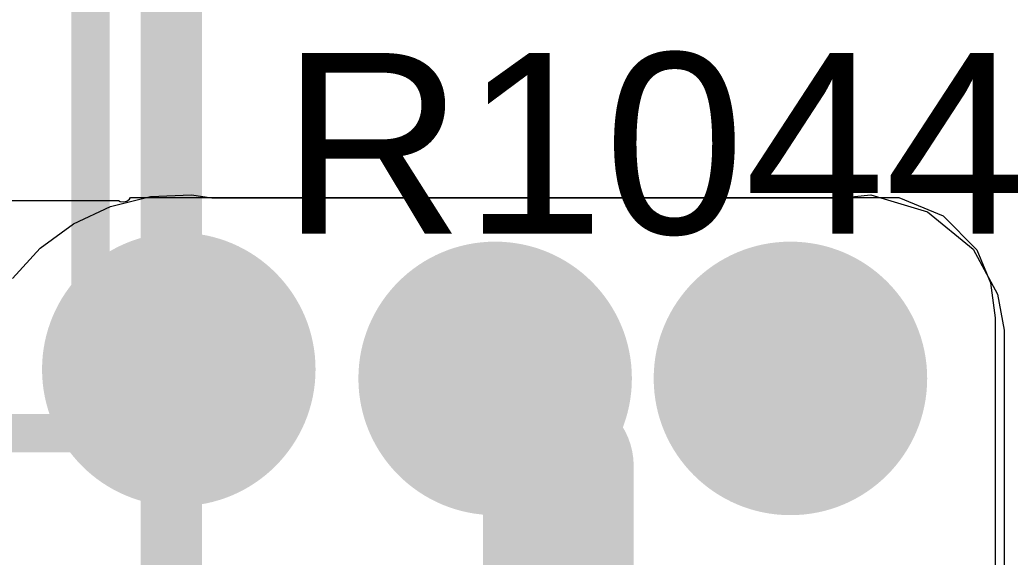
# Model space of a CAD drawing. Header units: inches. Extents: x -6 to 11.2, y -2.2 to 8.3.
# Tile 67 of 256: x 1.0552 to 1.1839, y 1.3546 to 1.4248. Entities that reach past the tile are written whole.
import ezdxf

# ---------------------------------------------------------------- set-up
doc = ezdxf.new("R2010")
doc.units = ezdxf.units.IN
doc.header["$MEASUREMENT"] = 0
for name, color, linetype in [('Board Layer Stack Bottom Overlay', 54, 'Continuous'), ('Dimension', 6, 'Continuous'), ('Drill Drawing', 1, 'Continuous'), ('Layer  6- Inner', 156, 'Continuous'), ('Layer 1- Top', 1, 'Continuous'), ('Layer 2- GND', 16, 'Continuous'), ('Layer 7- PWR', 76, 'Continuous'), ('Layer 8- Bottom', 5, 'Continuous'), ('Top Courtyard -Top15)-Courtyard -Bot16)', 56, 'Continuous'), ('Top Overlay', 2, 'Continuous'), ('Top Paste', 8, 'Continuous'), ('Top Solder', 216, 'Continuous'), ('Via Holes', 16, 'Continuous')]:
    doc.layers.add(name, color=color, linetype=linetype)
doc.styles.add('Arial', font='txt', dxfattribs={"height": 0.2})

# ---------------------------------------------------------------- blocks, each defined once
blk = doc.blocks.new('RES_0603_241')
at = {"layer": 'Layer 1- Top'}
for points in [[(-0.04496, -0.01969), (-0.04496, 0.01969), (-0.01504, 0.01969), (-0.01504, -0.01969)], [(0.01504, -0.01969), (0.01504, 0.01969), (0.04496, 0.01969), (0.04496, -0.01969)]]:
    blk.add_hatch(color=7, dxfattribs=at).paths.add_polyline_path(points)
at = {"layer": 'Top Paste'}
for points in [[(-0.04496, -0.01969), (-0.04496, 0.01969), (-0.01504, 0.01969), (-0.01504, -0.01969)], [(0.01504, -0.01969), (0.01504, 0.01969), (0.04496, 0.01969), (0.04496, -0.01969)]]:
    blk.add_hatch(color=8, dxfattribs=at).paths.add_polyline_path(points)
at = {"layer": 'Top Solder'}
for points in [[(-0.04693, -0.02165), (-0.04693, 0.02165), (-0.01307, 0.02165), (-0.01307, -0.02165)], [(0.01307, -0.02165), (0.01307, 0.02165), (0.04693, 0.02165), (0.04693, -0.02165)]]:
    blk.add_hatch(color=216, dxfattribs=at).paths.add_polyline_path(points)
at = {"layer": 'Dimension'}
for points in [[(-0.03445, 0.0187, 0.00394, 0.00394, 0), (-0.03445, -0.0187, 0.00394, 0.00394, 0)], [(0.03445, 0.0187, 0.00394, 0.00394, 0), (-0.03445, 0.0187, 0.00394, 0.00394, 0)], [(0.03445, 0.0187, 0.00394, 0.00394, 0), (0.03445, -0.0187, 0.00394, 0.00394, 0)], [(0.03445, -0.0187, 0.00394, 0.00394, 0), (-0.03445, -0.0187, 0.00394, 0.00394, 0)]]:
    blk.add_lwpolyline(points, format="xyseb", dxfattribs=at)
for points in [[(-0.03543, 0.0187, 0.00197, 0.00197, 1), (-0.03346, 0.0187, 0.00197, 0.00197, 1)], [(-0.03543, 0.0187, 0.00197, 0.00197, 1), (-0.03346, 0.0187, 0.00197, 0.00197, 1)], [(0.03346, 0.0187, 0.00197, 0.00197, 1), (0.03543, 0.0187, 0.00197, 0.00197, 1)], [(0.03346, 0.0187, 0.00197, 0.00197, 1), (0.03543, 0.0187, 0.00197, 0.00197, 1)], [(-0.03543, -0.0187, 0.00197, 0.00197, 1), (-0.03346, -0.0187, 0.00197, 0.00197, 1)], [(-0.03543, -0.0187, 0.00197, 0.00197, 1), (-0.03346, -0.0187, 0.00197, 0.00197, 1)], [(0.03346, -0.0187, 0.00197, 0.00197, 1), (0.03543, -0.0187, 0.00197, 0.00197, 1)], [(0.03346, -0.0187, 0.00197, 0.00197, 1), (0.03543, -0.0187, 0.00197, 0.00197, 1)]]:
    blk.add_lwpolyline(points, format="xyseb", close=True, dxfattribs=at)
at = {"layer": 'Top Courtyard -Top15)-Courtyard -Bot16)'}
for points in [[(-0.06102, 0.02953, 0.00394, 0.00394, 0), (-0.06102, -0.02953, 0.00394, 0.00394, 0)], [(0.06102, 0.02953, 0.00394, 0.00394, 0), (-0.06102, 0.02953, 0.00394, 0.00394, 0)], [(0.06102, 0.02953, 0.00394, 0.00394, 0), (0.06102, -0.02953, 0.00394, 0.00394, 0)], [(0, 0.0187, 0.00394, 0.00394, 0), (0, -0.0187, 0.00394, 0.00394, 0)], [(0.0187, 0, 0.00394, 0.00394, 0), (-0.0187, 0, 0.00394, 0.00394, 0)], [(0.06102, -0.02953, 0.00394, 0.00394, 0), (-0.06102, -0.02953, 0.00394, 0.00394, 0)]]:
    blk.add_lwpolyline(points, format="xyseb", dxfattribs=at)
for points in [[(-0.06201, 0.02953, 0.00197, 0.00197, 1), (-0.06004, 0.02953, 0.00197, 0.00197, 1)], [(-0.06201, 0.02953, 0.00197, 0.00197, 1), (-0.06004, 0.02953, 0.00197, 0.00197, 1)], [(0.06004, 0.02953, 0.00197, 0.00197, 1), (0.06201, 0.02953, 0.00197, 0.00197, 1)], [(0.06004, 0.02953, 0.00197, 0.00197, 1), (0.06201, 0.02953, 0.00197, 0.00197, 1)], [(-0.00098, 0.0187, 0.00197, 0.00197, 1), (0.00098, 0.0187, 0.00197, 0.00197, 1)], [(-0.01968, 0, 0.00197, 0.00197, 1), (-0.01772, 0, 0.00197, 0.00197, 1)], [(0.01772, 0, 0.00197, 0.00197, 1), (0.01969, 0, 0.00197, 0.00197, 1)], [(-0.00098, -0.0187, 0.00197, 0.00197, 1), (0.00098, -0.0187, 0.00197, 0.00197, 1)], [(-0.06201, -0.02953, 0.00197, 0.00197, 1), (-0.06004, -0.02953, 0.00197, 0.00197, 1)], [(-0.06201, -0.02953, 0.00197, 0.00197, 1), (-0.06004, -0.02953, 0.00197, 0.00197, 1)], [(0.06004, -0.02953, 0.00197, 0.00197, 1), (0.06201, -0.02953, 0.00197, 0.00197, 1)], [(0.06004, -0.02953, 0.00197, 0.00197, 1), (0.06201, -0.02953, 0.00197, 0.00197, 1)]]:
    blk.add_lwpolyline(points, format="xyseb", close=True, dxfattribs=at)
at = {"layer": 'Top Overlay'}
for points in [[(0.061, 0.03, 0.005, 0.005, 0), (-0.0605, 0.03, 0.005, 0.005, 0)], [(0.061, 0.03, 0.005, 0.005, 0), (0.061, -0.0295, 0.005, 0.005, 0)], [(-0.0605, 0.0295, 0.005, 0.005, 0), (-0.0605, -0.0295, 0.005, 0.005, 0)], [(0.061, -0.0295, 0.005, 0.005, 0), (-0.0605, -0.0295, 0.005, 0.005, 0)]]:
    blk.add_lwpolyline(points, format="xyseb", dxfattribs=at)
for points in [[(-0.06175, 0.03, 0.0025, 0.0025, 1), (-0.05925, 0.03, 0.0025, 0.0025, 1)], [(0.05975, 0.03, 0.0025, 0.0025, 1), (0.06225, 0.03, 0.0025, 0.0025, 1)], [(0.05975, 0.03, 0.0025, 0.0025, 1), (0.06225, 0.03, 0.0025, 0.0025, 1)], [(-0.06175, 0.0295, 0.0025, 0.0025, 1), (-0.05925, 0.0295, 0.0025, 0.0025, 1)], [(-0.06175, -0.0295, 0.0025, 0.0025, 1), (-0.05925, -0.0295, 0.0025, 0.0025, 1)], [(-0.06175, -0.0295, 0.0025, 0.0025, 1), (-0.05925, -0.0295, 0.0025, 0.0025, 1)], [(0.05975, -0.0295, 0.0025, 0.0025, 1), (0.06225, -0.0295, 0.0025, 0.0025, 1)], [(0.05975, -0.0295, 0.0025, 0.0025, 1), (0.06225, -0.0295, 0.0025, 0.0025, 1)]]:
    blk.add_lwpolyline(points, format="xyseb", close=True, dxfattribs=at)
blk = doc.blocks.new('DF_S_B_400')
at = {"layer": 'Board Layer Stack Bottom Overlay'}
blk.add_lwpolyline([(-0.175, -0.125, 0.008, 0.008, 0), (0.175, -0.125, 0.008, 0.008, 0)], format="xyseb", dxfattribs=at)

msp = doc.modelspace()

# ---------------------------------------------------------------- hatches: boundary and pattern name
at = {"layer": 'Layer  6- Inner'}
h = msp.add_hatch(color=7, dxfattribs=at)
edge = h.paths.add_edge_path()
edge.add_arc((1.07598, 1.37913), 0.01575, 0, 360)
h = msp.add_hatch(color=7, dxfattribs=at)
edge = h.paths.add_edge_path()
edge.add_arc((1.11732, 1.37795), 0.01575, 0, 360)
h = msp.add_hatch(color=7, dxfattribs=at)
edge = h.paths.add_edge_path()
edge.add_arc((1.15591, 1.37795), 0.01575, 0, 360)
at = {"layer": 'Layer 1- Top'}
h = msp.add_hatch(color=7, dxfattribs=at)
edge = h.paths.add_edge_path()
edge.add_arc((1.07598, 1.37913), 0.01575, 0, 360)
h = msp.add_hatch(color=7, dxfattribs=at)
edge = h.paths.add_edge_path()
edge.add_arc((1.11732, 1.37795), 0.01575, 0, 360)
h = msp.add_hatch(color=7, dxfattribs=at)
edge = h.paths.add_edge_path()
edge.add_arc((1.15591, 1.37795), 0.01575, 0, 360)
at = {"layer": 'Layer 2- GND'}
h = msp.add_hatch(color=7, dxfattribs=at)
edge = h.paths.add_edge_path()
edge.add_arc((1.07598, 1.37913), 0.01787, 0, 360)
h = msp.add_hatch(color=7, dxfattribs=at)
edge = h.paths.add_edge_path()
edge.add_arc((1.11732, 1.37795), 0.01787, 0, 360)
h = msp.add_hatch(color=7, dxfattribs=at)
edge = h.paths.add_edge_path()
edge.add_arc((1.15591, 1.37795), 0.01787, 0, 360)
at = {"layer": 'Layer 7- PWR'}
h = msp.add_hatch(color=7, dxfattribs=at)
edge = h.paths.add_edge_path()
edge.add_arc((1.07598, 1.37913), 0.01787, 0, 360)
h = msp.add_hatch(color=7, dxfattribs=at)
edge = h.paths.add_edge_path()
edge.add_arc((1.11732, 1.37795), 0.01787, 0, 360)
h = msp.add_hatch(color=7, dxfattribs=at)
edge = h.paths.add_edge_path()
edge.add_arc((1.15591, 1.37795), 0.01787, 0, 360)
at = {"layer": 'Layer 8- Bottom'}
h = msp.add_hatch(color=7, dxfattribs=at)
edge = h.paths.add_edge_path()
edge.add_arc((1.07598, 1.37913), 0.01575, 0, 360)
h = msp.add_hatch(color=7, dxfattribs=at)
edge = h.paths.add_edge_path()
edge.add_arc((1.11732, 1.37795), 0.01575, 0, 360)
h = msp.add_hatch(color=7, dxfattribs=at)
edge = h.paths.add_edge_path()
edge.add_arc((1.15591, 1.37795), 0.01575, 0, 360)
at = {"layer": 'Via Holes'}
h = msp.add_hatch(color=7, dxfattribs=at)
edge = h.paths.add_edge_path()
edge.add_arc((1.07598, 1.37913), 0.00787, 0, 360)
h = msp.add_hatch(color=7, dxfattribs=at)
edge = h.paths.add_edge_path()
edge.add_arc((1.11732, 1.37795), 0.00787, 0, 360)
h = msp.add_hatch(color=7, dxfattribs=at)
edge = h.paths.add_edge_path()
edge.add_arc((1.15591, 1.37795), 0.00787, 0, 360)

# ---------------------------------------------------------------- linework, layer by layer
at = {"layer": 'Drill Drawing'}
for points in [[(1.06598, 1.38413, 0.002, 0.002, 0), (1.06598, 1.38913, 0.002, 0.002, 0)], [(1.06598, 1.38913, 0.002, 0.002, 0), (1.07098, 1.38913, 0.002, 0.002, 0)], [(1.07098, 1.38913, 0.002, 0.002, 0), (1.07598, 1.38413, 0.002, 0.002, 0)], [(1.07598, 1.38413, 0.002, 0.002, 0), (1.08098, 1.38913, 0.002, 0.002, 0)], [(1.08098, 1.38913, 0.002, 0.002, 0), (1.08598, 1.38913, 0.002, 0.002, 0)], [(1.08598, 1.38413, 0.002, 0.002, 0), (1.08598, 1.38913, 0.002, 0.002, 0)], [(1.10732, 1.38295, 0.002, 0.002, 0), (1.10732, 1.38795, 0.002, 0.002, 0)], [(1.10732, 1.38795, 0.002, 0.002, 0), (1.11232, 1.38795, 0.002, 0.002, 0)], [(1.11232, 1.38795, 0.002, 0.002, 0), (1.11732, 1.38295, 0.002, 0.002, 0)], [(1.11732, 1.38295, 0.002, 0.002, 0), (1.12232, 1.38795, 0.002, 0.002, 0)], [(1.12232, 1.38795, 0.002, 0.002, 0), (1.12732, 1.38795, 0.002, 0.002, 0)], [(1.12732, 1.38295, 0.002, 0.002, 0), (1.12732, 1.38795, 0.002, 0.002, 0)], [(1.14591, 1.38295, 0.002, 0.002, 0), (1.14591, 1.38795, 0.002, 0.002, 0)], [(1.14591, 1.38795, 0.002, 0.002, 0), (1.15091, 1.38795, 0.002, 0.002, 0)], [(1.15091, 1.38795, 0.002, 0.002, 0), (1.15591, 1.38295, 0.002, 0.002, 0)], [(1.15591, 1.38295, 0.002, 0.002, 0), (1.16091, 1.38795, 0.002, 0.002, 0)], [(1.16091, 1.38795, 0.002, 0.002, 0), (1.16591, 1.38795, 0.002, 0.002, 0)], [(1.16591, 1.38295, 0.002, 0.002, 0), (1.16591, 1.38795, 0.002, 0.002, 0)], [(1.06998, 1.38213, 0.002, 0.002, 0), (1.06998, 1.38513, 0.002, 0.002, 0)], [(1.06998, 1.38513, 0.002, 0.002, 0), (1.07298, 1.38513, 0.002, 0.002, 0)], [(1.07298, 1.38513, 0.002, 0.002, 0), (1.07598, 1.38213, 0.002, 0.002, 0)], [(1.07598, 1.38213, 0.002, 0.002, 0), (1.07898, 1.38513, 0.002, 0.002, 0)], [(1.07898, 1.38513, 0.002, 0.002, 0), (1.08198, 1.38513, 0.002, 0.002, 0)], [(1.08198, 1.38213, 0.002, 0.002, 0), (1.08198, 1.38513, 0.002, 0.002, 0)], [(1.06598, 1.38413, 0.002, 0.002, 0), (1.07098, 1.37913, 0.002, 0.002, 0)], [(1.08098, 1.37913, 0.002, 0.002, 0), (1.08598, 1.38413, 0.002, 0.002, 0)], [(1.11132, 1.38095, 0.002, 0.002, 0), (1.11132, 1.38395, 0.002, 0.002, 0)], [(1.11132, 1.38395, 0.002, 0.002, 0), (1.11432, 1.38395, 0.002, 0.002, 0)], [(1.11432, 1.38395, 0.002, 0.002, 0), (1.11732, 1.38095, 0.002, 0.002, 0)], [(1.11732, 1.38095, 0.002, 0.002, 0), (1.12032, 1.38395, 0.002, 0.002, 0)], [(1.12032, 1.38395, 0.002, 0.002, 0), (1.12332, 1.38395, 0.002, 0.002, 0)], [(1.12332, 1.38095, 0.002, 0.002, 0), (1.12332, 1.38395, 0.002, 0.002, 0)], [(1.14991, 1.38095, 0.002, 0.002, 0), (1.14991, 1.38395, 0.002, 0.002, 0)], [(1.14991, 1.38395, 0.002, 0.002, 0), (1.15291, 1.38395, 0.002, 0.002, 0)], [(1.15291, 1.38395, 0.002, 0.002, 0), (1.15591, 1.38095, 0.002, 0.002, 0)], [(1.15591, 1.38095, 0.002, 0.002, 0), (1.15891, 1.38395, 0.002, 0.002, 0)], [(1.15891, 1.38395, 0.002, 0.002, 0), (1.16191, 1.38395, 0.002, 0.002, 0)], [(1.16191, 1.38095, 0.002, 0.002, 0), (1.16191, 1.38395, 0.002, 0.002, 0)], [(1.10732, 1.38295, 0.002, 0.002, 0), (1.11232, 1.37795, 0.002, 0.002, 0)], [(1.12232, 1.37795, 0.002, 0.002, 0), (1.12732, 1.38295, 0.002, 0.002, 0)], [(1.14591, 1.38295, 0.002, 0.002, 0), (1.15091, 1.37795, 0.002, 0.002, 0)], [(1.16091, 1.37795, 0.002, 0.002, 0), (1.16591, 1.38295, 0.002, 0.002, 0)], [(1.06998, 1.38213, 0.002, 0.002, 0), (1.07298, 1.37913, 0.002, 0.002, 0)], [(1.07898, 1.37913, 0.002, 0.002, 0), (1.08198, 1.38213, 0.002, 0.002, 0)], [(1.11132, 1.38095, 0.002, 0.002, 0), (1.11432, 1.37795, 0.002, 0.002, 0)], [(1.12032, 1.37795, 0.002, 0.002, 0), (1.12332, 1.38095, 0.002, 0.002, 0)], [(1.14991, 1.38095, 0.002, 0.002, 0), (1.15291, 1.37795, 0.002, 0.002, 0)], [(1.15891, 1.37795, 0.002, 0.002, 0), (1.16191, 1.38095, 0.002, 0.002, 0)], [(1.06598, 1.37413, 0.002, 0.002, 0), (1.07098, 1.37913, 0.002, 0.002, 0)], [(1.06998, 1.37613, 0.002, 0.002, 0), (1.07298, 1.37913, 0.002, 0.002, 0)], [(1.07898, 1.37913, 0.002, 0.002, 0), (1.08198, 1.37613, 0.002, 0.002, 0)], [(1.08098, 1.37913, 0.002, 0.002, 0), (1.08598, 1.37413, 0.002, 0.002, 0)], [(1.10732, 1.37295, 0.002, 0.002, 0), (1.11232, 1.37795, 0.002, 0.002, 0)], [(1.11132, 1.37495, 0.002, 0.002, 0), (1.11432, 1.37795, 0.002, 0.002, 0)], [(1.12032, 1.37795, 0.002, 0.002, 0), (1.12332, 1.37495, 0.002, 0.002, 0)], [(1.12232, 1.37795, 0.002, 0.002, 0), (1.12732, 1.37295, 0.002, 0.002, 0)], [(1.14591, 1.37295, 0.002, 0.002, 0), (1.15091, 1.37795, 0.002, 0.002, 0)], [(1.14991, 1.37495, 0.002, 0.002, 0), (1.15291, 1.37795, 0.002, 0.002, 0)], [(1.15891, 1.37795, 0.002, 0.002, 0), (1.16191, 1.37495, 0.002, 0.002, 0)], [(1.16091, 1.37795, 0.002, 0.002, 0), (1.16591, 1.37295, 0.002, 0.002, 0)], [(1.06998, 1.37313, 0.002, 0.002, 0), (1.06998, 1.37613, 0.002, 0.002, 0)], [(1.07298, 1.37313, 0.002, 0.002, 0), (1.07598, 1.37613, 0.002, 0.002, 0)], [(1.07598, 1.37613, 0.002, 0.002, 0), (1.07898, 1.37313, 0.002, 0.002, 0)], [(1.08198, 1.37313, 0.002, 0.002, 0), (1.08198, 1.37613, 0.002, 0.002, 0)], [(1.11132, 1.37195, 0.002, 0.002, 0), (1.11132, 1.37495, 0.002, 0.002, 0)], [(1.11432, 1.37195, 0.002, 0.002, 0), (1.11732, 1.37495, 0.002, 0.002, 0)], [(1.11732, 1.37495, 0.002, 0.002, 0), (1.12032, 1.37195, 0.002, 0.002, 0)], [(1.12332, 1.37195, 0.002, 0.002, 0), (1.12332, 1.37495, 0.002, 0.002, 0)], [(1.14991, 1.37195, 0.002, 0.002, 0), (1.14991, 1.37495, 0.002, 0.002, 0)], [(1.15291, 1.37195, 0.002, 0.002, 0), (1.15591, 1.37495, 0.002, 0.002, 0)], [(1.15591, 1.37495, 0.002, 0.002, 0), (1.15891, 1.37195, 0.002, 0.002, 0)], [(1.16191, 1.37195, 0.002, 0.002, 0), (1.16191, 1.37495, 0.002, 0.002, 0)], [(1.06598, 1.36913, 0.002, 0.002, 0), (1.06598, 1.37413, 0.002, 0.002, 0)], [(1.07098, 1.36913, 0.002, 0.002, 0), (1.07598, 1.37413, 0.002, 0.002, 0)], [(1.07598, 1.37413, 0.002, 0.002, 0), (1.08098, 1.36913, 0.002, 0.002, 0)], [(1.08598, 1.36913, 0.002, 0.002, 0), (1.08598, 1.37413, 0.002, 0.002, 0)], [(1.06998, 1.37313, 0.002, 0.002, 0), (1.07298, 1.37313, 0.002, 0.002, 0)], [(1.07898, 1.37313, 0.002, 0.002, 0), (1.08198, 1.37313, 0.002, 0.002, 0)], [(1.10732, 1.36795, 0.002, 0.002, 0), (1.10732, 1.37295, 0.002, 0.002, 0)], [(1.11132, 1.37195, 0.002, 0.002, 0), (1.11432, 1.37195, 0.002, 0.002, 0)], [(1.11232, 1.36795, 0.002, 0.002, 0), (1.11732, 1.37295, 0.002, 0.002, 0)], [(1.11732, 1.37295, 0.002, 0.002, 0), (1.12232, 1.36795, 0.002, 0.002, 0)], [(1.12032, 1.37195, 0.002, 0.002, 0), (1.12332, 1.37195, 0.002, 0.002, 0)], [(1.12732, 1.36795, 0.002, 0.002, 0), (1.12732, 1.37295, 0.002, 0.002, 0)], [(1.14591, 1.36795, 0.002, 0.002, 0), (1.14591, 1.37295, 0.002, 0.002, 0)], [(1.14991, 1.37195, 0.002, 0.002, 0), (1.15291, 1.37195, 0.002, 0.002, 0)], [(1.15091, 1.36795, 0.002, 0.002, 0), (1.15591, 1.37295, 0.002, 0.002, 0)], [(1.15591, 1.37295, 0.002, 0.002, 0), (1.16091, 1.36795, 0.002, 0.002, 0)], [(1.15891, 1.37195, 0.002, 0.002, 0), (1.16191, 1.37195, 0.002, 0.002, 0)], [(1.16591, 1.36795, 0.002, 0.002, 0), (1.16591, 1.37295, 0.002, 0.002, 0)], [(1.06598, 1.36913, 0.002, 0.002, 0), (1.07098, 1.36913, 0.002, 0.002, 0)], [(1.08098, 1.36913, 0.002, 0.002, 0), (1.08598, 1.36913, 0.002, 0.002, 0)], [(1.10732, 1.36795, 0.002, 0.002, 0), (1.11232, 1.36795, 0.002, 0.002, 0)], [(1.12232, 1.36795, 0.002, 0.002, 0), (1.12732, 1.36795, 0.002, 0.002, 0)], [(1.14591, 1.36795, 0.002, 0.002, 0), (1.15091, 1.36795, 0.002, 0.002, 0)], [(1.16091, 1.36795, 0.002, 0.002, 0), (1.16591, 1.36795, 0.002, 0.002, 0)]]:
    msp.add_lwpolyline(points, format="xyseb", dxfattribs=at)
for points in [[(1.06548, 1.38913, 0.001, 0.001, 1), (1.06648, 1.38913, 0.001, 0.001, 1)], [(1.06548, 1.38913, 0.001, 0.001, 1), (1.06648, 1.38913, 0.001, 0.001, 1)], [(1.07048, 1.38913, 0.001, 0.001, 1), (1.07148, 1.38913, 0.001, 0.001, 1)], [(1.07048, 1.38913, 0.001, 0.001, 1), (1.07148, 1.38913, 0.001, 0.001, 1)], [(1.08048, 1.38913, 0.001, 0.001, 1), (1.08148, 1.38913, 0.001, 0.001, 1)], [(1.08048, 1.38913, 0.001, 0.001, 1), (1.08148, 1.38913, 0.001, 0.001, 1)], [(1.08548, 1.38913, 0.001, 0.001, 1), (1.08648, 1.38913, 0.001, 0.001, 1)], [(1.08548, 1.38913, 0.001, 0.001, 1), (1.08648, 1.38913, 0.001, 0.001, 1)], [(1.10682, 1.38795, 0.001, 0.001, 1), (1.10782, 1.38795, 0.001, 0.001, 1)], [(1.10682, 1.38795, 0.001, 0.001, 1), (1.10782, 1.38795, 0.001, 0.001, 1)], [(1.11182, 1.38795, 0.001, 0.001, 1), (1.11282, 1.38795, 0.001, 0.001, 1)], [(1.11182, 1.38795, 0.001, 0.001, 1), (1.11282, 1.38795, 0.001, 0.001, 1)], [(1.12182, 1.38795, 0.001, 0.001, 1), (1.12282, 1.38795, 0.001, 0.001, 1)], [(1.12182, 1.38795, 0.001, 0.001, 1), (1.12282, 1.38795, 0.001, 0.001, 1)], [(1.12682, 1.38795, 0.001, 0.001, 1), (1.12782, 1.38795, 0.001, 0.001, 1)], [(1.12682, 1.38795, 0.001, 0.001, 1), (1.12782, 1.38795, 0.001, 0.001, 1)], [(1.14541, 1.38795, 0.001, 0.001, 1), (1.14641, 1.38795, 0.001, 0.001, 1)], [(1.14541, 1.38795, 0.001, 0.001, 1), (1.14641, 1.38795, 0.001, 0.001, 1)], [(1.15041, 1.38795, 0.001, 0.001, 1), (1.15141, 1.38795, 0.001, 0.001, 1)], [(1.15041, 1.38795, 0.001, 0.001, 1), (1.15141, 1.38795, 0.001, 0.001, 1)], [(1.16041, 1.38795, 0.001, 0.001, 1), (1.16141, 1.38795, 0.001, 0.001, 1)], [(1.16041, 1.38795, 0.001, 0.001, 1), (1.16141, 1.38795, 0.001, 0.001, 1)], [(1.16541, 1.38795, 0.001, 0.001, 1), (1.16641, 1.38795, 0.001, 0.001, 1)], [(1.16541, 1.38795, 0.001, 0.001, 1), (1.16641, 1.38795, 0.001, 0.001, 1)], [(1.06948, 1.38513, 0.001, 0.001, 1), (1.07048, 1.38513, 0.001, 0.001, 1)], [(1.06948, 1.38513, 0.001, 0.001, 1), (1.07048, 1.38513, 0.001, 0.001, 1)], [(1.07248, 1.38513, 0.001, 0.001, 1), (1.07348, 1.38513, 0.001, 0.001, 1)], [(1.07248, 1.38513, 0.001, 0.001, 1), (1.07348, 1.38513, 0.001, 0.001, 1)], [(1.07848, 1.38513, 0.001, 0.001, 1), (1.07948, 1.38513, 0.001, 0.001, 1)], [(1.07848, 1.38513, 0.001, 0.001, 1), (1.07948, 1.38513, 0.001, 0.001, 1)], [(1.08148, 1.38513, 0.001, 0.001, 1), (1.08248, 1.38513, 0.001, 0.001, 1)], [(1.08148, 1.38513, 0.001, 0.001, 1), (1.08248, 1.38513, 0.001, 0.001, 1)], [(1.06548, 1.38413, 0.001, 0.001, 1), (1.06648, 1.38413, 0.001, 0.001, 1)], [(1.06548, 1.38413, 0.001, 0.001, 1), (1.06648, 1.38413, 0.001, 0.001, 1)], [(1.07548, 1.38413, 0.001, 0.001, 1), (1.07648, 1.38413, 0.001, 0.001, 1)], [(1.07548, 1.38413, 0.001, 0.001, 1), (1.07648, 1.38413, 0.001, 0.001, 1)], [(1.08548, 1.38413, 0.001, 0.001, 1), (1.08648, 1.38413, 0.001, 0.001, 1)], [(1.08548, 1.38413, 0.001, 0.001, 1), (1.08648, 1.38413, 0.001, 0.001, 1)], [(1.11082, 1.38395, 0.001, 0.001, 1), (1.11182, 1.38395, 0.001, 0.001, 1)], [(1.11082, 1.38395, 0.001, 0.001, 1), (1.11182, 1.38395, 0.001, 0.001, 1)], [(1.11382, 1.38395, 0.001, 0.001, 1), (1.11482, 1.38395, 0.001, 0.001, 1)], [(1.11382, 1.38395, 0.001, 0.001, 1), (1.11482, 1.38395, 0.001, 0.001, 1)], [(1.11982, 1.38395, 0.001, 0.001, 1), (1.12082, 1.38395, 0.001, 0.001, 1)], [(1.11982, 1.38395, 0.001, 0.001, 1), (1.12082, 1.38395, 0.001, 0.001, 1)], [(1.12282, 1.38395, 0.001, 0.001, 1), (1.12382, 1.38395, 0.001, 0.001, 1)], [(1.12282, 1.38395, 0.001, 0.001, 1), (1.12382, 1.38395, 0.001, 0.001, 1)], [(1.14941, 1.38395, 0.001, 0.001, 1), (1.15041, 1.38395, 0.001, 0.001, 1)], [(1.14941, 1.38395, 0.001, 0.001, 1), (1.15041, 1.38395, 0.001, 0.001, 1)], [(1.15241, 1.38395, 0.001, 0.001, 1), (1.15341, 1.38395, 0.001, 0.001, 1)], [(1.15241, 1.38395, 0.001, 0.001, 1), (1.15341, 1.38395, 0.001, 0.001, 1)], [(1.15841, 1.38395, 0.001, 0.001, 1), (1.15941, 1.38395, 0.001, 0.001, 1)], [(1.15841, 1.38395, 0.001, 0.001, 1), (1.15941, 1.38395, 0.001, 0.001, 1)], [(1.16141, 1.38395, 0.001, 0.001, 1), (1.16241, 1.38395, 0.001, 0.001, 1)], [(1.16141, 1.38395, 0.001, 0.001, 1), (1.16241, 1.38395, 0.001, 0.001, 1)], [(1.10682, 1.38295, 0.001, 0.001, 1), (1.10782, 1.38295, 0.001, 0.001, 1)], [(1.10682, 1.38295, 0.001, 0.001, 1), (1.10782, 1.38295, 0.001, 0.001, 1)], [(1.11682, 1.38295, 0.001, 0.001, 1), (1.11782, 1.38295, 0.001, 0.001, 1)], [(1.11682, 1.38295, 0.001, 0.001, 1), (1.11782, 1.38295, 0.001, 0.001, 1)], [(1.12682, 1.38295, 0.001, 0.001, 1), (1.12782, 1.38295, 0.001, 0.001, 1)], [(1.12682, 1.38295, 0.001, 0.001, 1), (1.12782, 1.38295, 0.001, 0.001, 1)], [(1.14541, 1.38295, 0.001, 0.001, 1), (1.14641, 1.38295, 0.001, 0.001, 1)], [(1.14541, 1.38295, 0.001, 0.001, 1), (1.14641, 1.38295, 0.001, 0.001, 1)], [(1.15541, 1.38295, 0.001, 0.001, 1), (1.15641, 1.38295, 0.001, 0.001, 1)], [(1.15541, 1.38295, 0.001, 0.001, 1), (1.15641, 1.38295, 0.001, 0.001, 1)], [(1.16541, 1.38295, 0.001, 0.001, 1), (1.16641, 1.38295, 0.001, 0.001, 1)], [(1.16541, 1.38295, 0.001, 0.001, 1), (1.16641, 1.38295, 0.001, 0.001, 1)], [(1.06948, 1.38213, 0.001, 0.001, 1), (1.07048, 1.38213, 0.001, 0.001, 1)], [(1.06948, 1.38213, 0.001, 0.001, 1), (1.07048, 1.38213, 0.001, 0.001, 1)], [(1.07548, 1.38213, 0.001, 0.001, 1), (1.07648, 1.38213, 0.001, 0.001, 1)], [(1.07548, 1.38213, 0.001, 0.001, 1), (1.07648, 1.38213, 0.001, 0.001, 1)], [(1.08148, 1.38213, 0.001, 0.001, 1), (1.08248, 1.38213, 0.001, 0.001, 1)], [(1.08148, 1.38213, 0.001, 0.001, 1), (1.08248, 1.38213, 0.001, 0.001, 1)], [(1.11082, 1.38095, 0.001, 0.001, 1), (1.11182, 1.38095, 0.001, 0.001, 1)], [(1.11082, 1.38095, 0.001, 0.001, 1), (1.11182, 1.38095, 0.001, 0.001, 1)], [(1.11682, 1.38095, 0.001, 0.001, 1), (1.11782, 1.38095, 0.001, 0.001, 1)], [(1.11682, 1.38095, 0.001, 0.001, 1), (1.11782, 1.38095, 0.001, 0.001, 1)], [(1.12282, 1.38095, 0.001, 0.001, 1), (1.12382, 1.38095, 0.001, 0.001, 1)], [(1.12282, 1.38095, 0.001, 0.001, 1), (1.12382, 1.38095, 0.001, 0.001, 1)], [(1.14941, 1.38095, 0.001, 0.001, 1), (1.15041, 1.38095, 0.001, 0.001, 1)], [(1.14941, 1.38095, 0.001, 0.001, 1), (1.15041, 1.38095, 0.001, 0.001, 1)], [(1.15541, 1.38095, 0.001, 0.001, 1), (1.15641, 1.38095, 0.001, 0.001, 1)], [(1.15541, 1.38095, 0.001, 0.001, 1), (1.15641, 1.38095, 0.001, 0.001, 1)], [(1.16141, 1.38095, 0.001, 0.001, 1), (1.16241, 1.38095, 0.001, 0.001, 1)], [(1.16141, 1.38095, 0.001, 0.001, 1), (1.16241, 1.38095, 0.001, 0.001, 1)], [(1.07048, 1.37913, 0.001, 0.001, 1), (1.07148, 1.37913, 0.001, 0.001, 1)], [(1.07048, 1.37913, 0.001, 0.001, 1), (1.07148, 1.37913, 0.001, 0.001, 1)], [(1.07248, 1.37913, 0.001, 0.001, 1), (1.07348, 1.37913, 0.001, 0.001, 1)], [(1.07248, 1.37913, 0.001, 0.001, 1), (1.07348, 1.37913, 0.001, 0.001, 1)], [(1.07848, 1.37913, 0.001, 0.001, 1), (1.07948, 1.37913, 0.001, 0.001, 1)], [(1.07848, 1.37913, 0.001, 0.001, 1), (1.07948, 1.37913, 0.001, 0.001, 1)], [(1.08048, 1.37913, 0.001, 0.001, 1), (1.08148, 1.37913, 0.001, 0.001, 1)], [(1.08048, 1.37913, 0.001, 0.001, 1), (1.08148, 1.37913, 0.001, 0.001, 1)], [(1.11182, 1.37795, 0.001, 0.001, 1), (1.11282, 1.37795, 0.001, 0.001, 1)], [(1.11182, 1.37795, 0.001, 0.001, 1), (1.11282, 1.37795, 0.001, 0.001, 1)], [(1.11382, 1.37795, 0.001, 0.001, 1), (1.11482, 1.37795, 0.001, 0.001, 1)], [(1.11382, 1.37795, 0.001, 0.001, 1), (1.11482, 1.37795, 0.001, 0.001, 1)], [(1.11982, 1.37795, 0.001, 0.001, 1), (1.12082, 1.37795, 0.001, 0.001, 1)], [(1.11982, 1.37795, 0.001, 0.001, 1), (1.12082, 1.37795, 0.001, 0.001, 1)], [(1.12182, 1.37795, 0.001, 0.001, 1), (1.12282, 1.37795, 0.001, 0.001, 1)], [(1.12182, 1.37795, 0.001, 0.001, 1), (1.12282, 1.37795, 0.001, 0.001, 1)], [(1.15041, 1.37795, 0.001, 0.001, 1), (1.15141, 1.37795, 0.001, 0.001, 1)], [(1.15041, 1.37795, 0.001, 0.001, 1), (1.15141, 1.37795, 0.001, 0.001, 1)], [(1.15241, 1.37795, 0.001, 0.001, 1), (1.15341, 1.37795, 0.001, 0.001, 1)], [(1.15241, 1.37795, 0.001, 0.001, 1), (1.15341, 1.37795, 0.001, 0.001, 1)], [(1.15841, 1.37795, 0.001, 0.001, 1), (1.15941, 1.37795, 0.001, 0.001, 1)], [(1.15841, 1.37795, 0.001, 0.001, 1), (1.15941, 1.37795, 0.001, 0.001, 1)], [(1.16041, 1.37795, 0.001, 0.001, 1), (1.16141, 1.37795, 0.001, 0.001, 1)], [(1.16041, 1.37795, 0.001, 0.001, 1), (1.16141, 1.37795, 0.001, 0.001, 1)], [(1.06948, 1.37613, 0.001, 0.001, 1), (1.07048, 1.37613, 0.001, 0.001, 1)], [(1.06948, 1.37613, 0.001, 0.001, 1), (1.07048, 1.37613, 0.001, 0.001, 1)], [(1.07548, 1.37613, 0.001, 0.001, 1), (1.07648, 1.37613, 0.001, 0.001, 1)], [(1.07548, 1.37613, 0.001, 0.001, 1), (1.07648, 1.37613, 0.001, 0.001, 1)], [(1.08148, 1.37613, 0.001, 0.001, 1), (1.08248, 1.37613, 0.001, 0.001, 1)], [(1.08148, 1.37613, 0.001, 0.001, 1), (1.08248, 1.37613, 0.001, 0.001, 1)], [(1.11082, 1.37495, 0.001, 0.001, 1), (1.11182, 1.37495, 0.001, 0.001, 1)], [(1.11082, 1.37495, 0.001, 0.001, 1), (1.11182, 1.37495, 0.001, 0.001, 1)], [(1.11682, 1.37495, 0.001, 0.001, 1), (1.11782, 1.37495, 0.001, 0.001, 1)], [(1.11682, 1.37495, 0.001, 0.001, 1), (1.11782, 1.37495, 0.001, 0.001, 1)], [(1.12282, 1.37495, 0.001, 0.001, 1), (1.12382, 1.37495, 0.001, 0.001, 1)], [(1.12282, 1.37495, 0.001, 0.001, 1), (1.12382, 1.37495, 0.001, 0.001, 1)], [(1.14941, 1.37495, 0.001, 0.001, 1), (1.15041, 1.37495, 0.001, 0.001, 1)], [(1.14941, 1.37495, 0.001, 0.001, 1), (1.15041, 1.37495, 0.001, 0.001, 1)], [(1.15541, 1.37495, 0.001, 0.001, 1), (1.15641, 1.37495, 0.001, 0.001, 1)], [(1.15541, 1.37495, 0.001, 0.001, 1), (1.15641, 1.37495, 0.001, 0.001, 1)], [(1.16141, 1.37495, 0.001, 0.001, 1), (1.16241, 1.37495, 0.001, 0.001, 1)], [(1.16141, 1.37495, 0.001, 0.001, 1), (1.16241, 1.37495, 0.001, 0.001, 1)], [(1.06548, 1.37413, 0.001, 0.001, 1), (1.06648, 1.37413, 0.001, 0.001, 1)], [(1.06548, 1.37413, 0.001, 0.001, 1), (1.06648, 1.37413, 0.001, 0.001, 1)], [(1.07548, 1.37413, 0.001, 0.001, 1), (1.07648, 1.37413, 0.001, 0.001, 1)], [(1.07548, 1.37413, 0.001, 0.001, 1), (1.07648, 1.37413, 0.001, 0.001, 1)], [(1.08548, 1.37413, 0.001, 0.001, 1), (1.08648, 1.37413, 0.001, 0.001, 1)], [(1.08548, 1.37413, 0.001, 0.001, 1), (1.08648, 1.37413, 0.001, 0.001, 1)], [(1.06948, 1.37313, 0.001, 0.001, 1), (1.07048, 1.37313, 0.001, 0.001, 1)], [(1.06948, 1.37313, 0.001, 0.001, 1), (1.07048, 1.37313, 0.001, 0.001, 1)], [(1.07248, 1.37313, 0.001, 0.001, 1), (1.07348, 1.37313, 0.001, 0.001, 1)], [(1.07248, 1.37313, 0.001, 0.001, 1), (1.07348, 1.37313, 0.001, 0.001, 1)], [(1.07848, 1.37313, 0.001, 0.001, 1), (1.07948, 1.37313, 0.001, 0.001, 1)], [(1.07848, 1.37313, 0.001, 0.001, 1), (1.07948, 1.37313, 0.001, 0.001, 1)], [(1.08148, 1.37313, 0.001, 0.001, 1), (1.08248, 1.37313, 0.001, 0.001, 1)], [(1.08148, 1.37313, 0.001, 0.001, 1), (1.08248, 1.37313, 0.001, 0.001, 1)], [(1.10682, 1.37295, 0.001, 0.001, 1), (1.10782, 1.37295, 0.001, 0.001, 1)], [(1.10682, 1.37295, 0.001, 0.001, 1), (1.10782, 1.37295, 0.001, 0.001, 1)], [(1.11082, 1.37195, 0.001, 0.001, 1), (1.11182, 1.37195, 0.001, 0.001, 1)], [(1.11082, 1.37195, 0.001, 0.001, 1), (1.11182, 1.37195, 0.001, 0.001, 1)], [(1.11382, 1.37195, 0.001, 0.001, 1), (1.11482, 1.37195, 0.001, 0.001, 1)], [(1.11382, 1.37195, 0.001, 0.001, 1), (1.11482, 1.37195, 0.001, 0.001, 1)], [(1.11682, 1.37295, 0.001, 0.001, 1), (1.11782, 1.37295, 0.001, 0.001, 1)], [(1.11682, 1.37295, 0.001, 0.001, 1), (1.11782, 1.37295, 0.001, 0.001, 1)], [(1.11982, 1.37195, 0.001, 0.001, 1), (1.12082, 1.37195, 0.001, 0.001, 1)], [(1.11982, 1.37195, 0.001, 0.001, 1), (1.12082, 1.37195, 0.001, 0.001, 1)], [(1.12282, 1.37195, 0.001, 0.001, 1), (1.12382, 1.37195, 0.001, 0.001, 1)], [(1.12282, 1.37195, 0.001, 0.001, 1), (1.12382, 1.37195, 0.001, 0.001, 1)], [(1.12682, 1.37295, 0.001, 0.001, 1), (1.12782, 1.37295, 0.001, 0.001, 1)], [(1.12682, 1.37295, 0.001, 0.001, 1), (1.12782, 1.37295, 0.001, 0.001, 1)], [(1.14541, 1.37295, 0.001, 0.001, 1), (1.14641, 1.37295, 0.001, 0.001, 1)], [(1.14541, 1.37295, 0.001, 0.001, 1), (1.14641, 1.37295, 0.001, 0.001, 1)], [(1.14941, 1.37195, 0.001, 0.001, 1), (1.15041, 1.37195, 0.001, 0.001, 1)], [(1.14941, 1.37195, 0.001, 0.001, 1), (1.15041, 1.37195, 0.001, 0.001, 1)], [(1.15241, 1.37195, 0.001, 0.001, 1), (1.15341, 1.37195, 0.001, 0.001, 1)], [(1.15241, 1.37195, 0.001, 0.001, 1), (1.15341, 1.37195, 0.001, 0.001, 1)], [(1.15541, 1.37295, 0.001, 0.001, 1), (1.15641, 1.37295, 0.001, 0.001, 1)], [(1.15541, 1.37295, 0.001, 0.001, 1), (1.15641, 1.37295, 0.001, 0.001, 1)], [(1.15841, 1.37195, 0.001, 0.001, 1), (1.15941, 1.37195, 0.001, 0.001, 1)], [(1.15841, 1.37195, 0.001, 0.001, 1), (1.15941, 1.37195, 0.001, 0.001, 1)], [(1.16141, 1.37195, 0.001, 0.001, 1), (1.16241, 1.37195, 0.001, 0.001, 1)], [(1.16141, 1.37195, 0.001, 0.001, 1), (1.16241, 1.37195, 0.001, 0.001, 1)], [(1.16541, 1.37295, 0.001, 0.001, 1), (1.16641, 1.37295, 0.001, 0.001, 1)], [(1.16541, 1.37295, 0.001, 0.001, 1), (1.16641, 1.37295, 0.001, 0.001, 1)], [(1.06548, 1.36913, 0.001, 0.001, 1), (1.06648, 1.36913, 0.001, 0.001, 1)], [(1.06548, 1.36913, 0.001, 0.001, 1), (1.06648, 1.36913, 0.001, 0.001, 1)], [(1.07048, 1.36913, 0.001, 0.001, 1), (1.07148, 1.36913, 0.001, 0.001, 1)], [(1.07048, 1.36913, 0.001, 0.001, 1), (1.07148, 1.36913, 0.001, 0.001, 1)], [(1.08048, 1.36913, 0.001, 0.001, 1), (1.08148, 1.36913, 0.001, 0.001, 1)], [(1.08048, 1.36913, 0.001, 0.001, 1), (1.08148, 1.36913, 0.001, 0.001, 1)], [(1.08548, 1.36913, 0.001, 0.001, 1), (1.08648, 1.36913, 0.001, 0.001, 1)], [(1.08548, 1.36913, 0.001, 0.001, 1), (1.08648, 1.36913, 0.001, 0.001, 1)], [(1.10682, 1.36795, 0.001, 0.001, 1), (1.10782, 1.36795, 0.001, 0.001, 1)], [(1.10682, 1.36795, 0.001, 0.001, 1), (1.10782, 1.36795, 0.001, 0.001, 1)], [(1.11182, 1.36795, 0.001, 0.001, 1), (1.11282, 1.36795, 0.001, 0.001, 1)], [(1.11182, 1.36795, 0.001, 0.001, 1), (1.11282, 1.36795, 0.001, 0.001, 1)], [(1.12182, 1.36795, 0.001, 0.001, 1), (1.12282, 1.36795, 0.001, 0.001, 1)], [(1.12182, 1.36795, 0.001, 0.001, 1), (1.12282, 1.36795, 0.001, 0.001, 1)], [(1.12682, 1.36795, 0.001, 0.001, 1), (1.12782, 1.36795, 0.001, 0.001, 1)], [(1.12682, 1.36795, 0.001, 0.001, 1), (1.12782, 1.36795, 0.001, 0.001, 1)], [(1.14541, 1.36795, 0.001, 0.001, 1), (1.14641, 1.36795, 0.001, 0.001, 1)], [(1.14541, 1.36795, 0.001, 0.001, 1), (1.14641, 1.36795, 0.001, 0.001, 1)], [(1.15041, 1.36795, 0.001, 0.001, 1), (1.15141, 1.36795, 0.001, 0.001, 1)], [(1.15041, 1.36795, 0.001, 0.001, 1), (1.15141, 1.36795, 0.001, 0.001, 1)], [(1.16041, 1.36795, 0.001, 0.001, 1), (1.16141, 1.36795, 0.001, 0.001, 1)], [(1.16041, 1.36795, 0.001, 0.001, 1), (1.16141, 1.36795, 0.001, 0.001, 1)], [(1.16541, 1.36795, 0.001, 0.001, 1), (1.16641, 1.36795, 0.001, 0.001, 1)], [(1.16541, 1.36795, 0.001, 0.001, 1), (1.16641, 1.36795, 0.001, 0.001, 1)]]:
    msp.add_lwpolyline(points, format="xyseb", close=True, dxfattribs=at)
at = {"layer": 'Layer  6- Inner'}
for p, q in [((1.06919, 1.40113), (1.06955, 1.40139)), ((1.06955, 1.40139), (1.06968, 1.40157)), ((1.06968, 1.40157), (1.16693, 1.40157)), ((1.16693, 1.40157), (1.17006, 1.40157)), ((1.17006, 1.40157), (1.17585, 1.39918)), ((0.98071, 1.40118), (1.06811, 1.40118)), ((1.06811, 1.40118), (1.06831, 1.40108)), ((1.06831, 1.40108), (1.06876, 1.40102)), ((1.06876, 1.40102), (1.06919, 1.40113)), ((1.17585, 1.39918), (1.18028, 1.39475)), ((1.18028, 1.39475), (1.18207, 1.39042)), ((1.18207, 1.39042), (1.18267, 1.38585)), ((1.18267, 1.38585), (1.18267, 1.38582)), ((1.18267, 1.38582), (1.18267, 1.38582)), ((1.18267, 1.38582), (1.18268, 1.38582)), ((1.18268, 1.38582), (1.18268, 1.2748))]:
    msp.add_line(p, q, dxfattribs=at)
at = {"layer": 'Layer 8- Bottom'}
for p, q in [((1.06707, 1.40041), (1.07229, 1.4017)), ((1.07229, 1.4017), (1.07766, 1.40193)), ((1.07766, 1.40193), (1.08031, 1.40153)), ((1.08031, 1.40153), (1.08031, 1.40153)), ((1.08031, 1.40153), (1.0878, 1.40153)), ((1.0878, 1.40153), (1.1626, 1.40153)), ((1.1626, 1.40153), (1.16643, 1.40192)), ((1.16643, 1.40192), (1.17382, 1.39972)), ((1.0622, 1.39814), (1.06707, 1.40041)), ((1.17382, 1.39972), (1.1798, 1.39486)), ((1.05787, 1.39496), (1.0622, 1.39814)), ((1.05424, 1.391), (1.05787, 1.39496)), ((1.1798, 1.39486), (1.18298, 1.38896)), ((1.18298, 1.38896), (1.18386, 1.38425)), ((1.18386, 1.38425), (1.18386, 1.38425)), ((1.18386, 1.38425), (1.18386, 1.37962)), ((1.18386, 1.37962), (1.18386, 1.26531))]:
    msp.add_line(p, q, dxfattribs=at)
for points in [[(1.11732, 1.37476, 0.01969, 0.01969, 0), (1.11732, 1.37795, 0.01969, 0.01969, 0)], [(1.11732, 1.37476, 0.01969, 0.01969, 0), (1.12559, 1.36649, 0.01969, 0.01969, 0)], [(1.12559, 1.31968, 0.01969, 0.01969, 0), (1.12559, 1.36649, 0.01969, 0.01969, 0)]]:
    msp.add_lwpolyline(points, format="xyseb", dxfattribs=at)
for points in [[(1.1124, 1.37795, 0.00984, 0.00984, 1), (1.12224, 1.37795, 0.00984, 0.00984, 1)], [(1.1124, 1.37476, 0.00984, 0.00984, 1), (1.12224, 1.37476, 0.00984, 0.00984, 1)], [(1.1124, 1.37476, 0.00984, 0.00984, 1), (1.12224, 1.37476, 0.00984, 0.00984, 1)], [(1.12067, 1.36649, 0.00984, 0.00984, 1), (1.13051, 1.36649, 0.00984, 0.00984, 1)], [(1.12067, 1.36649, 0.00984, 0.00984, 1), (1.13051, 1.36649, 0.00984, 0.00984, 1)]]:
    msp.add_lwpolyline(points, format="xyseb", close=True, dxfattribs=at)

# ---------------------------------------------------------------- block references
for name, p, rotation in [('DF_S_B_400', (0.95, 1.42), 90), ('RES_0603_241', (1.00394, 1.40079), 180)]:
    msp.add_blockref(name, p, dxfattribs=dict(rotation=rotation))

# ---------------------------------------------------------------- texts
at = {"layer": 'Top Overlay', "style": 'Arial'}
msp.add_text('R1044', height=0.023622, dxfattribs=at).set_placement((1.08939, 1.39685))

doc.saveas('drawing.dxf')
